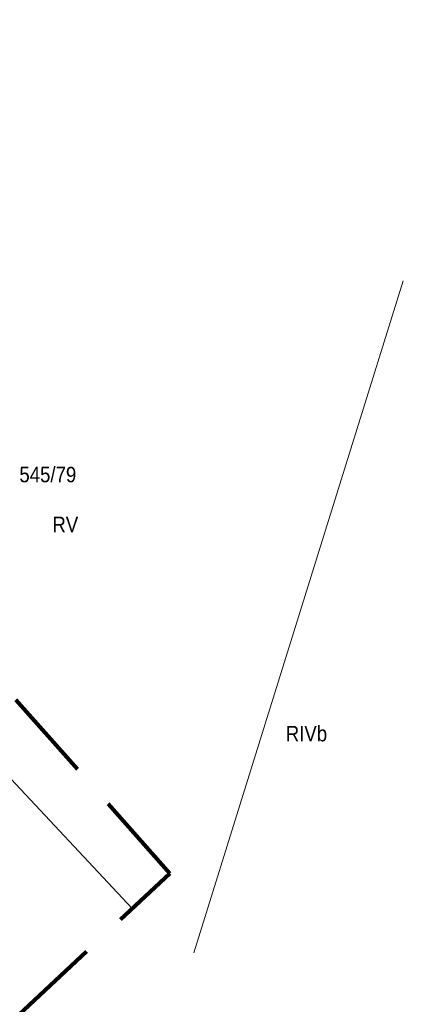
# Model space of a CAD drawing. Header units: metres. Extents: x 10302 to 38325, y -10115 to 6670.
# Tile 24 of 29: x 11041 to 11066, y -5542 to -5478. Entities that reach past the tile are written whole.
import ezdxf
from ezdxf.enums import TextEntityAlignment as Align

# ---------------------------------------------------------------- set-up
doc = ezdxf.new("R2010")
doc.units = ezdxf.units.M
doc.linetypes.add('2', pattern=[0.9, 0.6, -0.3])
doc.linetypes.add('PRZER3-1', pattern=[4, 3, -1])
for name, color, linetype in [('209-oznaczenie konturu klasyfikacyjnego', 7, 'Continuous'), ('211-numer działki ewidencyjnej', 7, 'Continuous'), ('217-kontur klasyfikacyjny', 7, 'Continuous'), ('Zakres', 7, 'Continuous')]:
    doc.layers.add(name, color=color, linetype=linetype)
doc.layers.add('z - MPZT', color=121, linetype='PRZER3-1', lineweight=18)
doc.styles.add('MapaZas', font='geodezja.shx', dxfattribs={"width": 0.9})
doc.linetypes.add('NLZ', pattern='A,3,-1,[35,msgB.shx,S=0.008,R=0,X=-0.5,Y=0],3', length=7)

msp = doc.modelspace()

# ---------------------------------------------------------------- linework, layer by layer
at = {"layer": '217-kontur klasyfikacyjny', "color": 3, "linetype": 'Continuous', "lineweight": 13}
msp.add_lwpolyline([(11052.253, -5538.695), (11065.796, -5495.274)], dxfattribs=at)
at = {"layer": 'z - MPZT', "linetype": 'NLZ', "lineweight": 35}
msp.add_lwpolyline([(11048.25, -5535.824), (11035.368, -5522.11)], dxfattribs=at)
at = {"layer": 'Zakres', "color": 6, "linetype": '2', "lineweight": 100, "ltscale": 10}
msp.add_lwpolyline([(10994.95, -5585.768), (11050.69, -5533.558), (11008.72, -5486.278), (10962.49, -5442.538), (10805.363, -5271.974)], dxfattribs=at)

# ---------------------------------------------------------------- texts
at = {"layer": '209-oznaczenie konturu klasyfikacyjnego', "color": 3, "linetype": 'Continuous', "lineweight": 13, "style": 'MapaZas', "width": 0.9}
for s, p in [('RV', (11043.09, -5510.508)), ('RIVb', (11058.191, -5524.027))]:
    msp.add_text(s, height=1, dxfattribs=at).set_placement(p, align=Align.TOP_LEFT)
at = {"layer": '211-numer działki ewidencyjnej', "color": 3, "linetype": 'Continuous', "lineweight": 13, "style": 'MapaZas', "width": 0.9}
msp.add_text('545/79', height=1, dxfattribs=at).set_placement((11040.955, -5508.284))

doc.saveas('drawing.dxf')
